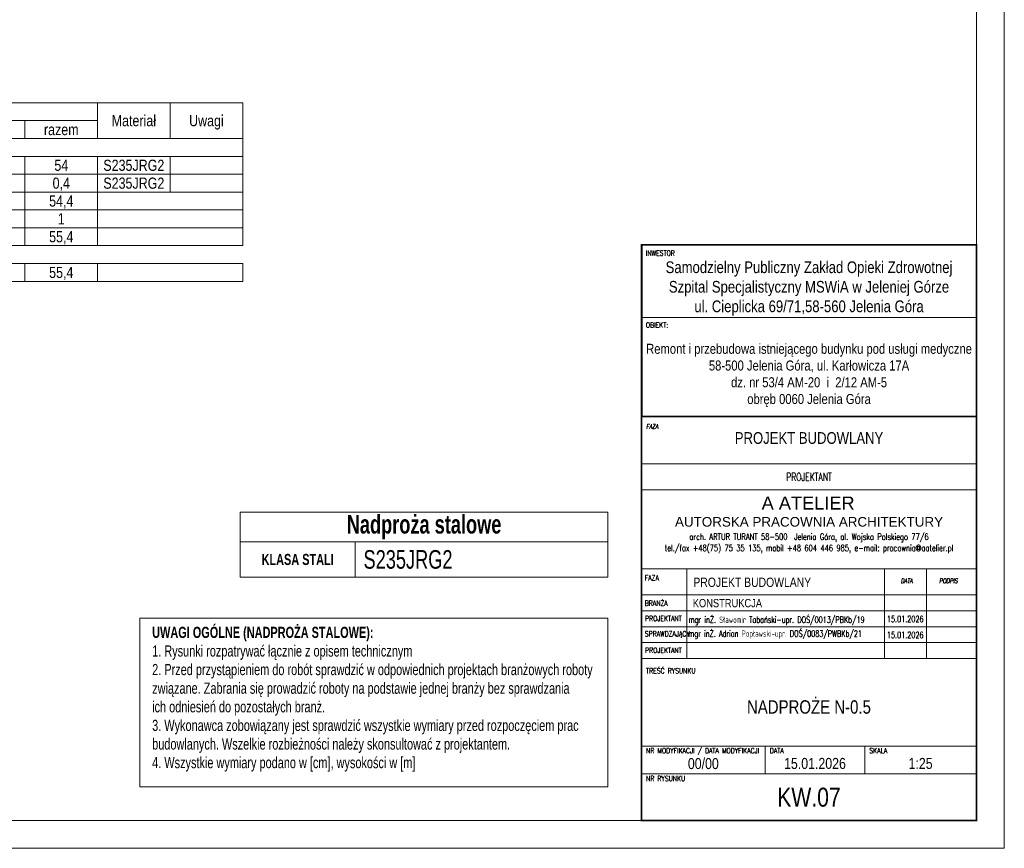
# Model space of a CAD drawing. Header units: millimetres. Extents: x 11149 to 111407, y -107619 to -23630.
# Tile 157 of 245: x 19061 to 19502, y -30103 to -29731. Entities that reach past the tile are written whole.
import ezdxf
from ezdxf.enums import TextEntityAlignment as Align

# ---------------------------------------------------------------- set-up
doc = ezdxf.new("R2010")
doc.units = ezdxf.units.MM
doc.header["$LTSCALE"] = 2
doc.layers.get('0').update_dxf_attribs({"plot": 0})
for name, color, linetype, lineweight in [('0_OPIS', 7, 'Continuous', 13), ('e-cad_cienkie', 1, 'Continuous', 9), ('e-cad_opisy', 7, 'Continuous', 9), ('TABELKA-OPIS', 136, 'Continuous', 13)]:
    doc.layers.add(name, color=color, linetype=linetype, lineweight=lineweight)
doc.styles.add('e-cad_1', font='arial.ttf', dxfattribs={"width": 0.7})
doc.styles.add('J-ROMANS', font='ROMANS.SHX', dxfattribs={"width": 0.7, "oblique": 10})
doc.styles.add('J-SWIS', font='arial.ttf', dxfattribs={"width": 0.8})
doc.styles.add('J-SWIS-BOLD', font='arial.ttf', dxfattribs={"width": 0.8})

# ---------------------------------------------------------------- blocks, each defined once
blk = doc.blocks.new('A3_poziom')
for points in [[(0, 0), (420, 0), (420, 297), (0, 297)], [(30, 5), (415, 5), (415, 292), (30, 292)]]:
    blk.add_lwpolyline(points, close=True)
blk = doc.blocks.new('*T1072')
at = {"layer": 'e-cad_opisy', "color": 9, "linetype": 'ByBlock', "lineweight": 5, "ltscale": 4}
for p, q in [((0, 0), (164.74, 0)), ((0, 0), (0, -29.07)), ((164.74, 0), (164.74, -29.07)), ((0, -13.29), (164.74, -13.29)), ((51.49, -13.29), (51.49, -29.07)), ((0, -29.07), (164.74, -29.07))]:
    blk.add_line(p, q, dxfattribs=at)
at = {"layer": 'e-cad_opisy', "color": 0, "ltscale": 4, "style": 'e-cad_1'}
for s, insert, char_height, width, attachment_point in [('{\\fArial|b1|i0|c238|p34;\\C256;Nadproża stalowe}', (82.37, -6.64), 8.3333, 163.2368, 5), ('S235JRG2', (55.24, -21.18), 8.333, 105.7435, 4), ('{\\fArial|b1|i0|c238|p34;KLASA STALI}', (25.75, -21.18), 5, 43.9933, 5)]:
    blk.add_mtext(s, dxfattribs=dict(at, insert=insert, char_height=char_height, width=width, attachment_point=attachment_point))

msp = doc.modelspace()

# ---------------------------------------------------------------- linework, layer by layer
at = {"layer": '0_OPIS'}
for p, q in [((19489.37, -29864.78), (19339.46, -29864.78)), ((19489.37, -29930.35), (19339.46, -29930.35)), ((19489.37, -29930.35), (19339.46, -29930.35)), ((19489.37, -29942.01), (19339.46, -29942.01)), ((19339.46, -29977.36), (19489.37, -29977.36)), ((19489.37, -29977.36), (19339.46, -29977.36)), ((19489.37, -29977.36), (19339.46, -29977.36)), ((19489.37, -29977.36), (19339.46, -29977.36)), ((19489.37, -29977.36), (19339.46, -29977.36)), ((19339.46, -29977.36), (19489.37, -29977.36)), ((19339.46, -29977.36), (19489.37, -29977.36)), ((19489.37, -29977.36), (19339.46, -29977.36)), ((19489.37, -29977.36), (19339.46, -29977.36)), ((19359.65, -29977.36), (19359.65, -30017.53)), ((19448.19, -29977.36), (19448.19, -30017.53)), ((19466.98, -29977.36), (19466.98, -30017.53)), ((19489.37, -29989.02), (19339.46, -29989.02)), ((19339.37, -29996.15), (19489.37, -29996.15)), ((19339.37, -30003.28), (19489.37, -30003.28)), ((19339.46, -30003.28), (19489.37, -30003.28)), ((19339.46, -30003.28), (19489.37, -30003.28)), ((19339.46, -30010.4), (19489.37, -30010.4)), ((19339.46, -30017.53), (19489.37, -30017.53)), ((19339.46, -30017.53), (19489.37, -30017.53)), ((19339.37, -30056.72), (19489.37, -30056.72)), ((19394.76, -30056.72), (19394.76, -30069.22)), ((19439.37, -30056.72), (19439.37, -30069.22)), ((19339.37, -30069.22), (19489.37, -30069.22))]:
    msp.add_line(p, q, dxfattribs=at)
at = {"layer": '0_OPIS', "const_width": 0.75}
for points in [[(19339.37, -30090.05), (19489.37, -30090.05), (19489.37, -29832.22), (19339.37, -29832.22)], [(19339.46, -29909.09), (19489.37, -29909.09), (19489.37, -29832.22), (19339.46, -29832.22)]]:
    msp.add_lwpolyline(points, close=True, dxfattribs=at)
at = {"layer": 'e-cad_cienkie', "ltscale": 0.5}
for points in [[(18998.26, -29776.54), (19095.76, -29776.54), (19095.76, -29768.54), (18998.26, -29768.54)], [(19095.76, -29784.54), (19128.26, -29784.54), (19128.26, -29768.54), (19095.76, -29768.54)], [(19128.26, -29784.54), (19160.76, -29784.54), (19160.76, -29768.54), (19128.26, -29768.54)], [(19030.76, -29784.54), (19063.26, -29784.54), (19063.26, -29776.54), (19030.76, -29776.54)], [(19063.26, -29784.54), (19095.76, -29784.54), (19095.76, -29776.54), (19063.26, -29776.54)], [(18838.26, -29792.54), (19160.76, -29792.54), (19160.76, -29784.54), (18838.26, -29784.54)], [(19030.76, -29800.54), (19063.26, -29800.54), (19063.26, -29792.54), (19030.76, -29792.54)], [(19063.26, -29800.54), (19095.76, -29800.54), (19095.76, -29792.54), (19063.26, -29792.54)], [(19095.76, -29800.54), (19128.26, -29800.54), (19128.26, -29792.54), (19095.76, -29792.54)], [(19128.26, -29800.54), (19160.76, -29800.54), (19160.76, -29792.54), (19128.26, -29792.54)], [(19030.76, -29808.54), (19063.26, -29808.54), (19063.26, -29800.54), (19030.76, -29800.54)], [(19063.26, -29808.54), (19095.76, -29808.54), (19095.76, -29800.54), (19063.26, -29800.54)], [(19095.76, -29808.54), (19128.26, -29808.54), (19128.26, -29800.54), (19095.76, -29800.54)], [(19128.26, -29808.54), (19160.76, -29808.54), (19160.76, -29800.54), (19128.26, -29800.54)], [(19030.76, -29816.54), (19063.26, -29816.54), (19063.26, -29808.54), (19030.76, -29808.54)], [(19063.26, -29816.54), (19095.76, -29816.54), (19095.76, -29808.54), (19063.26, -29808.54)], [(19095.76, -29816.54), (19160.76, -29816.54), (19160.76, -29808.54), (19095.76, -29808.54)], [(19030.76, -29824.54), (19063.26, -29824.54), (19063.26, -29816.54), (19030.76, -29816.54)], [(19063.26, -29824.54), (19095.76, -29824.54), (19095.76, -29816.54), (19063.26, -29816.54)], [(19095.76, -29824.54), (19160.76, -29824.54), (19160.76, -29816.54), (19095.76, -29816.54)], [(19030.76, -29832.54), (19063.26, -29832.54), (19063.26, -29824.54), (19030.76, -29824.54)], [(19063.26, -29832.54), (19095.76, -29832.54), (19095.76, -29824.54), (19063.26, -29824.54)], [(19095.76, -29832.54), (19160.76, -29832.54), (19160.76, -29824.54), (19095.76, -29824.54)], [(19030.76, -29848.54), (19063.26, -29848.54), (19063.26, -29840.54), (19030.76, -29840.54)], [(19063.26, -29848.54), (19095.76, -29848.54), (19095.76, -29840.54), (19063.26, -29840.54)], [(19095.76, -29848.54), (19160.76, -29848.54), (19160.76, -29840.54), (19095.76, -29840.54)]]:
    msp.add_lwpolyline(points, close=True, dxfattribs=at)
at = {"layer": 'e-cad_opisy', "color": 9, "linetype": 'Continuous', "ltscale": 4}
msp.add_lwpolyline([(19114.7, -29999.48), (19324.37, -29999.48), (19324.37, -30075.05), (19114.7, -30075.05)], close=True, dxfattribs=at)
at = {"layer": 'TABELKA-OPIS', "color": 7}
for p, q in [((19339.37, -29832.22), (19489.37, -29832.22)), ((19362, -29832.22), (19362, -29832.24))]:
    msp.add_line(p, q, dxfattribs=at)

# ---------------------------------------------------------------- block references
msp.add_blockref('*T1072', (19159.63, -29951.99))
at = {"layer": 'e-cad_opisy', "ltscale": 0.02, "xscale": 2.5, "yscale": 2.5, "zscale": 2.5}
msp.add_blockref('A3_poziom', (18451.87, -30102.55), dxfattribs=at)

# ---------------------------------------------------------------- texts
at = {"layer": '0_OPIS', "style": 'J-ROMANS', "width": 0.7}
for s, height, p in [('INWESTOR', 2.332, (19341.31, -29837.06)), ('OBIEKT:', 2.332, (19341.31, -29869.27)), ('FAZA', 2.332, (19340.87, -29982.56)), ('BRANŻA', 2.332, (19340.85, -29993.88)), ('PROJEKTANT', 2.332, (19340.98, -30000.74)), ('mgr inŻ. Sławomir Tabański-upr. DOŚ/0013/PBKb/19', 2.875, (19360.45, -30001.58)), ('15.01.2026', 2.875, (19449.3, -30001.26)), ('mgr inŻ. Adrian Popławski-upr. DOŚ/0083/PWBKb/21', 2.875, (19360.32, -30007.8)), ('SPRAWDZAJĄCY', 2.3319, (19340.85, -30007.62)), ('15.01.2026', 2.875, (19449.3, -30008.39)), ('PROJEKTANT', 2.332, (19340.98, -30015))]:
    msp.add_text(s, height=height, dxfattribs=at).set_placement(p)
msp.add_text('PROJEKTANT', height=3.534, dxfattribs=at).set_placement((19414.41, -29937.93), align=Align.CENTER)
at = {"layer": '0_OPIS', "style": 'J-SWIS'}
msp.add_text(' A ATELIER', height=5.83, dxfattribs=at).set_placement((19390.93, -29950.78))
msp.add_text('AUTORSKA PRACOWNIA ARCHITEKTURY', height=4.2974, dxfattribs=at).set_placement((19414.41, -29956.27), align=Align.MIDDLE)
at = {"layer": '0_OPIS', "style": 'J-ROMANS', "width": 0.7}
for s, p in [('arch. ARTUR TURANT 58-500  Jelenia Góra, al. Wojska Polskiego 77/6', (19414.41, -29961.55)), ('tel./fax +48(75) 75 35 135, mobil +48 604 446 985, e-mail: pracownia@aatelier.pl', (19414.41, -29966.59))]:
    msp.add_text(s, height=2.8268, dxfattribs=at).set_placement(p, align=Align.TOP_CENTER)
at = {"layer": '0_OPIS', "style": 'J-SWIS', "width": 0.8}
for s, height, p in [('PROJEKT BUDOWLANY', 4.1641, (19388.98, -29983.36)), ('KONSTRUKCJA', 3.7282, (19377.85, -29992.7))]:
    msp.add_text(s, height=height, dxfattribs=at).set_placement(p, align=Align.MIDDLE)
at = {"layer": '0_OPIS', "style": 'J-ROMANS', "oblique": 10, "width": 0.7}
for s, p in [('DATA', (19455.48, -29983.74)), ('PODPIS', (19472.69, -29983.74))]:
    msp.add_text(s, height=1.999, dxfattribs=at).set_placement(p)
at = {"layer": '0_OPIS', "style": 'J-ROMANS', "width": 0.7}
for s, height, p in [('TREŚĆ RYSUNKU', 2.3333, (19341.45, -30023.02)), ('NR MODYFIKACJI / DATA MODYFIKACJI', 2.3333, (19341.45, -30058.8)), ('DATA', 2.333, (19396.85, -30058.8)), ('SKALA', 2.333, (19441.45, -30058.8)), ('NR RYSUNKU', 2.333, (19341.45, -30071.3))]:
    msp.add_text(s, height=height, dxfattribs=at).set_placement(p, align=Align.MIDDLE_LEFT)
at = {"layer": '0_OPIS'}
for s, insert, char_height, width, attachment_point, style in [('Samodzielny Publiczny Zakład Opieki Zdrowotnej\\PSzpital Specjalistyczny MSWiA w Jeleniej Górze\\Pul. Cieplicka 69/71,58-560 Jelenia Góra', (19414.41, -29851.76), 5.25, 149.9087, 5, 'J-SWIS'), ('\\PRemont i przebudowa istniejącego budynku pod usługi medyczne\\P58-500 Jelenia Góra, ul. Karłowicza 17A\\Pdz. nr 53/4 AM-20  i  2/12 AM-5 \\Pobręb 0060 Jelenia Góra', (19414.41, -29886.93), 4.5, 149.9087, 5, 'J-SWIS'), ('FAZA', (19341.45, -29912.55), 1.999, 17.1784, 1, 'J-ROMANS'), ('PROJEKT BUDOWLANY', (19414.41, -29918.76), 5.25, 149.9087, 5, 'J-SWIS'), ('NADPROŻE N-0.5', (19414.37, -30039.27), 6, 140.0135, 5, 'J-SWIS')]:
    msp.add_mtext(s, dxfattribs=dict(at, insert=insert, char_height=char_height, width=width, attachment_point=attachment_point, style=style))
at = {"layer": '0_OPIS', "style": 'J-SWIS-BOLD', "width": 0.8}
for tag, text, height, p in [('00/00', '01', 4.95, (19367.07, -30064.49)), ('15.01.2026', '31.12.2002', 4.95, (19417.07, -30064.53)), ('1:25', '1:50', 4.95, (19464.37, -30064.53)), ('KW.07', 'AR.00.00.00/a', 8.4857, (19414.37, -30079.64))]:
    msp.add_attdef(tag, text=text, height=height, dxfattribs=at).set_placement(p, align=Align.MIDDLE)
at = {"layer": 'e-cad_opisy', "ltscale": 0.5, "style": 'e-cad_1', "width": 0.8}
for s, p in [('Materiał', (19112.01, -29779.04)), ('Uwagi', (19144.51, -29779.04)), ('razem', (19079.51, -29783.04)), ('54', (19079.51, -29799.04)), ('S235JRG2', (19112.01, -29799.04)), ('0,4', (19079.51, -29807.04)), ('S235JRG2', (19112.01, -29807.04)), ('54,4', (19079.51, -29815.04)), ('1', (19079.51, -29823.04)), ('55,4', (19079.51, -29831.04)), ('55,4', (19079.51, -29847.04))]:
    msp.add_text(s, height=5, dxfattribs=at).set_placement(p, align=Align.CENTER)
at = {"layer": 'e-cad_opisy', "ltscale": 4, "insert": (19120.22, -30003.3), "char_height": 5, "width": 202.5463, "attachment_point": 1, "style": 'e-cad_1'}
msp.add_mtext('{\\fArial|b1|i0|c238|p34;UWAGI OGÓLNE (NADPROŻA STALOWE):\\P\\fArial|b0|i0|c238|p34;\\W0.7;1. Rysunki rozpatrywać łącznie z opisem technicznym\\P2. Przed przystąpieniem do robót sprawdzić w odpowiednich projektach branżowych roboty związane. Zabrania się prowadzić roboty na podstawie jednej branży bez sprawdzania \\Pich odniesień do pozostałych branż.\\P3. Wykonawca zobowiązany jest sprawdzić wszystkie wymiary przed rozpoczęciem prac budowlanych. Wszelkie rozbieżności należy skonsultować z projektantem.\\P4. Wszystkie wymiary podano w [cm], wysokości w [m]}', dxfattribs=at)

doc.saveas('drawing.dxf')
